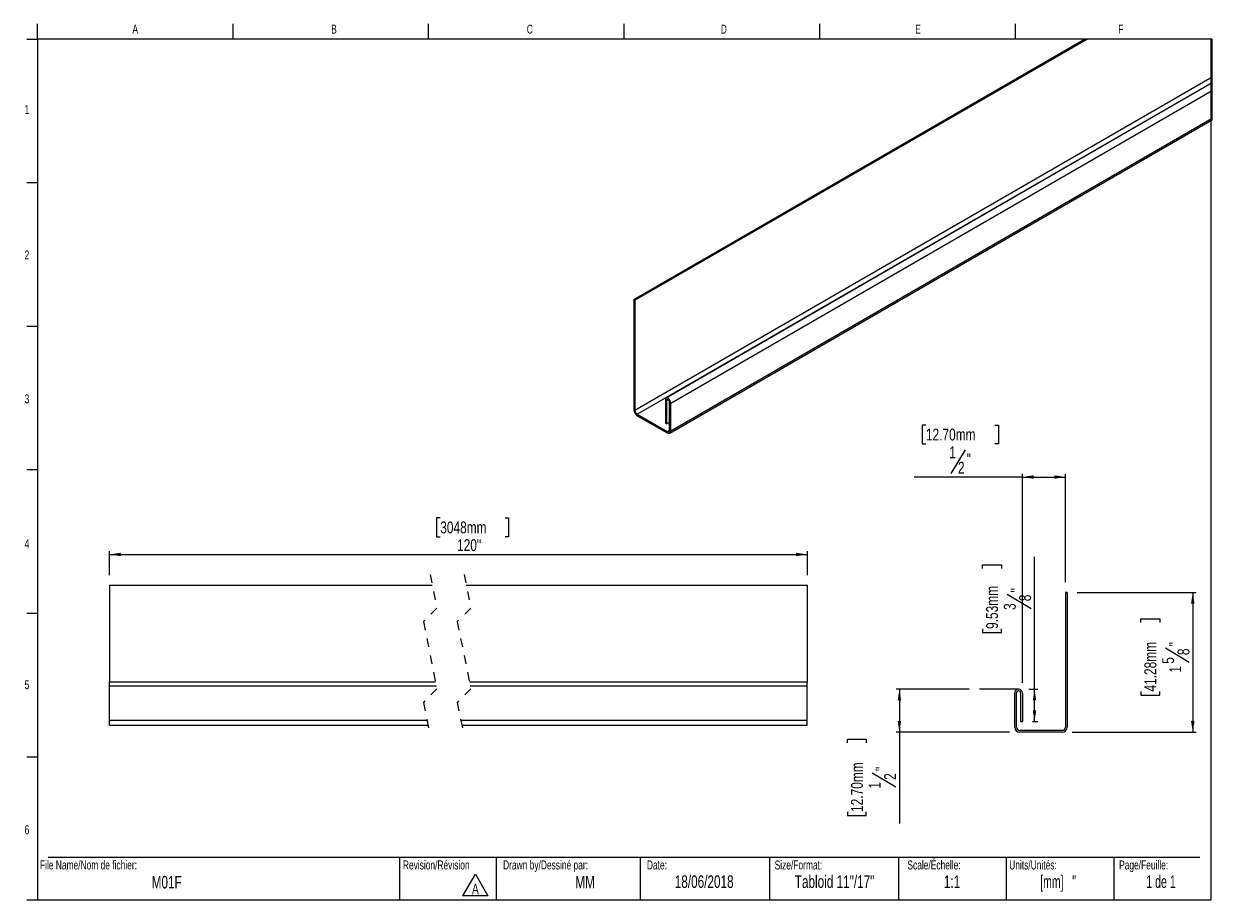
# Model space of a CAD drawing. Header units: inches. Extents: x 0.5 to 27.8, y 0.4 to 18.5.
# Tile 1 of 2: x 0.5 to 14.3, y 0.5 to 10.7. Entities that reach past the tile are written whole.
import ezdxf

# ---------------------------------------------------------------- set-up
doc = ezdxf.new("R2010")
doc.units = ezdxf.units.IN
doc.header["$MEASUREMENT"] = 0
doc.linetypes.add('HIDDEN', pattern=[0.075, 0.05, -0.025])
doc.layers.add('FORMAT', color=7, linetype='Continuous')
doc.styles.add('SLDTEXTSTYLE0', font='TXT', dxfattribs={"width": 0.7})
doc.styles.add('SLDTEXTSTYLE1', font='TXT', dxfattribs={"width": 0.633333})
doc.styles.add('SLDTEXTSTYLE2', font='TXT', dxfattribs={"width": 0.625})
doc.styles.add('SLDTEXTSTYLE3', font='TXT', dxfattribs={"width": 0.75})
doc.dimstyles.new('SLDDIMSTYLE0', dxfattribs={"dimtxt": 0.137795, "dimasz": 0.13, "dimexe": 0, "dimexo": 0.0625, "dimgap": 0.034449, "dimtad": 1, "dimdec": 6, "dimrnd": 1e-09, "dimzin": 12, "dimdsep": 46, "dimlunit": 5, "dimtxsty": 'SLDTEXTSTYLE3', "dimsah": 1, "dimcen": 0.09, "dimadec": 0, "dimazin": 3, "dimtfac": 1, "dimtdec": 1, "dimtofl": 0, "dimtmove": 0, "dimatfit": 3, "dimfxl": 1, "dimfrac": 2, "dimtolj": 1, "dimtzin": 12, "dimarcsym": 0})
doc.dimstyles.new('SLDDIMSTYLE1', dxfattribs={"dimtxt": 0.137795, "dimasz": 0.13, "dimexe": 0, "dimexo": 0.0625, "dimgap": 0.034449, "dimtad": 1, "dimdec": 1, "dimrnd": 1e-09, "dimzin": 12, "dimdsep": 46, "dimlunit": 5, "dimtxsty": 'SLDTEXTSTYLE3', "dimsah": 1, "dimcen": 0.09, "dimadec": 0, "dimazin": 3, "dimtfac": 1, "dimtdec": 1, "dimtofl": 0, "dimtmove": 0, "dimatfit": 3, "dimfxl": 1, "dimfrac": 2, "dimtolj": 1, "dimtzin": 12, "dimarcsym": 0})

# ---------------------------------------------------------------- blocks, each defined once
blk = doc.blocks.new('SW_NOTE_0')
at = {"color": 0, "linetype": 'Continuous', "lineweight": 0}
for p, q in [((-0.097, 0.017), (0.049, 0.27)), ((0.049, 0.27), (0.195, 0.017)), ((0.195, 0.017), (-0.097, 0.017))]:
    blk.add_line(p, q, dxfattribs=at)
at = {"color": 0, "linetype": 'Continuous', "lineweight": 0, "insert": (0.049, 0.161), "char_height": 0.125, "attachment_point": 2, "style": 'SLDTEXTSTYLE0'}
blk.add_mtext('A', dxfattribs=at)
blk = doc.blocks.new('_D')
at = {"layer": 'FORMAT'}
for p, q in [((11.448, 2.967), (10.597, 2.967)), ((10.636, 2.967), (10.636, 2.467)), ((10.033, 2.345), (10.033, 2.387)), ((10.033, 2.387), (10.252, 2.387)), ((10.252, 2.387), (10.252, 2.345)), ((11.916, 2.467), (10.597, 2.467)), ((10.636, 2.467), (10.636, 1.407)), ((10.32, 1.997), (10.596, 1.832)), ((10.033, 1.542), (10.033, 1.5)), ((10.252, 1.5), (10.252, 1.542)), ((10.033, 1.5), (10.252, 1.5))]:
    blk.add_line(p, q, dxfattribs=at)
for points in [[(10.636, 2.967), (10.616, 2.837), (10.656, 2.837)], [(10.636, 2.467), (10.656, 2.597), (10.616, 2.597)]]:
    blk.add_solid(points, dxfattribs=at)
at = {"layer": 'FORMAT', "attachment_point": 1, "rotation": 90, "style": 'SLDTEXTSTYLE3'}
for s, insert, char_height in [('12.70mm', (10.074, 1.542), 0.1378), ('"', (10.361, 2.017), 0.138), ('2', (10.459, 1.915), 0.138), ('1', (10.28, 1.813), 0.138)]:
    blk.add_mtext(s, dxfattribs=dict(at, insert=insert, char_height=char_height))
blk = doc.blocks.new('_D_1')
at = {"layer": 'FORMAT'}
for p, q in [((12.205, 2.967), (12.205, 4.503)), ((11.602, 4.368), (11.602, 4.41)), ((11.602, 4.41), (11.821, 4.41)), ((11.821, 4.41), (11.821, 4.368)), ((11.889, 4.072), (12.165, 3.906)), ((11.602, 3.667), (11.602, 3.625)), ((11.602, 3.625), (11.821, 3.625)), ((11.821, 3.625), (11.821, 3.667)), ((12.138, 2.967), (12.244, 2.967)), ((12.205, 2.592), (12.205, 2.967)), ((12.182, 2.592), (12.244, 2.592))]:
    blk.add_line(p, q, dxfattribs=at)
for points in [[(12.205, 2.967), (12.185, 2.837), (12.225, 2.837)], [(12.205, 2.592), (12.225, 2.722), (12.185, 2.722)]]:
    blk.add_solid(points, dxfattribs=at)
at = {"layer": 'FORMAT', "attachment_point": 1, "rotation": 90, "style": 'SLDTEXTSTYLE3'}
for s, insert, char_height in [('9.53mm', (11.643, 3.667), 0.1378), ('"', (11.93, 4.091), 0.138), ('8', (12.027, 3.989), 0.138), ('3', (11.849, 3.887), 0.138)]:
    blk.add_mtext(s, dxfattribs=dict(at, insert=insert, char_height=char_height))
blk = doc.blocks.new('_D_2')
at = {"layer": 'FORMAT'}
for p, q in [((12.702, 4.092), (14.083, 4.092)), ((14.043, 4.092), (14.043, 2.467)), ((13.44, 3.742), (13.44, 3.784)), ((13.44, 3.784), (13.659, 3.784)), ((13.659, 3.784), (13.659, 3.742)), ((13.727, 3.446), (14.003, 3.281)), ((13.44, 2.94), (13.44, 2.898)), ((13.659, 2.898), (13.659, 2.94)), ((13.44, 2.898), (13.659, 2.898)), ((12.643, 2.467), (14.083, 2.467))]:
    blk.add_line(p, q, dxfattribs=at)
for points in [[(14.043, 4.092), (14.023, 3.962), (14.063, 3.962)], [(14.043, 2.467), (14.063, 2.597), (14.023, 2.597)]]:
    blk.add_solid(points, dxfattribs=at)
at = {"layer": 'FORMAT', "attachment_point": 1, "rotation": 90, "style": 'SLDTEXTSTYLE3'}
for s, insert, char_height in [('41.28mm', (13.481, 2.94), 0.1378), ('"', (13.768, 3.465), 0.138), ('8', (13.866, 3.363), 0.138), ('5', (13.688, 3.262), 0.138), ('1', (13.77, 3.16), 0.138)]:
    blk.add_mtext(s, dxfattribs=dict(at, insert=insert, char_height=char_height))
blk = doc.blocks.new('_D_3')
at = {"layer": 'FORMAT'}
for p, q in [((10.944, 6.034), (10.902, 6.034)), ((10.902, 6.034), (10.902, 5.815)), ((11.746, 6.034), (11.788, 6.034)), ((11.788, 6.034), (11.788, 5.815)), ((10.902, 5.815), (10.944, 5.815)), ((11.788, 5.815), (11.746, 5.815)), ((11.399, 5.747), (11.234, 5.471)), ((12.064, 5.431), (10.809, 5.431)), ((12.064, 3.041), (12.064, 5.47)), ((12.064, 5.431), (12.564, 5.431)), ((12.564, 4.21), (12.564, 5.47))]:
    blk.add_line(p, q, dxfattribs=at)
for points in [[(12.064, 5.431), (12.194, 5.411), (12.194, 5.451)], [(12.564, 5.431), (12.434, 5.451), (12.434, 5.411)]]:
    blk.add_solid(points, dxfattribs=at)
at = {"layer": 'FORMAT', "attachment_point": 1, "style": 'SLDTEXTSTYLE3'}
for s, insert, char_height in [('12.70mm', (10.944, 5.993), 0.1378), ('1', (11.215, 5.786), 0.138), ('"', (11.418, 5.706), 0.138), ('2', (11.316, 5.608), 0.138)]:
    blk.add_mtext(s, dxfattribs=dict(at, insert=insert, char_height=char_height))
blk = doc.blocks.new('_D_4')
at = {"layer": 'FORMAT'}
for p, q in [((5.304, 4.957), (5.262, 4.957)), ((5.262, 4.957), (5.262, 4.738)), ((6.056, 4.957), (6.098, 4.957)), ((6.098, 4.957), (6.098, 4.738)), ((5.262, 4.738), (5.304, 4.738)), ((6.098, 4.738), (6.056, 4.738)), ((1.463, 4.293), (1.463, 4.571)), ((9.567, 4.293), (9.567, 4.571)), ((1.463, 4.532), (9.567, 4.532))]:
    blk.add_line(p, q, dxfattribs=at)
for points in [[(1.463, 4.532), (1.593, 4.512), (1.593, 4.552)], [(9.567, 4.532), (9.437, 4.552), (9.437, 4.512)]]:
    blk.add_solid(points, dxfattribs=at)
at = {"layer": 'FORMAT', "char_height": 0.1378, "attachment_point": 1, "style": 'SLDTEXTSTYLE3'}
for s, insert in [('3048mm', (5.304, 4.915)), ('120"', (5.499, 4.709))]:
    blk.add_mtext(s, dxfattribs=dict(at, insert=insert))

msp = doc.modelspace()

# ---------------------------------------------------------------- linework, layer by layer
at = {"color": 7, "linetype": 'Continuous', "lineweight": 18}
for p, q in [((0.6262516, 10.5170732), (0.6262516, 10.6939449)), ((2.8970849, 10.5170732), (2.8970849, 10.6939449)), ((5.1679183, 10.5170732), (5.1679183, 10.6939449)), ((7.4387516, 10.5170732), (7.4387516, 10.6939449)), ((9.7095849, 10.6939449), (9.7095849, 10.5170732)), ((11.9804183, 10.6939449), (11.9804183, 10.5170732)), ((0.5012516, 10.5170732), (0.6262516, 10.5170732)), ((14.2512516, 10.5170732), (0.6262516, 10.5170732)), ((0.6262516, 10.5170732), (0.6262516, 0.5170732)), ((14.2512516, 10.5170732), (14.2512516, 0.5170732)), ((0.5012516, 8.8504065), (0.6262516, 8.8504065)), ((0.5012516, 7.1837398), (0.6262516, 7.1837398)), ((0.5012516, 5.5170732), (0.6262516, 5.5170732)), ((0.5012516, 3.8504065), (0.6262516, 3.8504065)), ((0.5012516, 2.1837398), (0.6262516, 2.1837398)), ((0.7512516, 1.0170732), (14.1262516, 1.0170732)), ((4.8316802, 1.0170732), (4.8316802, 0.5170732)), ((5.9539324, 1.0170732), (5.9539324, 0.5170732)), ((7.6262516, 1.0170732), (7.6262516, 0.5170732)), ((9.1262516, 1.0170732), (9.1262516, 0.5170732)), ((10.6262516, 1.0170732), (10.6262516, 0.5170732)), ((11.8762516, 1.0170732), (11.8762516, 0.5170732)), ((13.1262516, 1.0170732), (13.1262516, 0.5170732)), ((0.6262516, 0.5170732), (0.5012516, 0.5170732)), ((14.2512516, 0.5170732), (0.6262516, 0.5170732))]:
    msp.add_line(p, q, dxfattribs=at)
at = {"color": 7, "linetype": 'Continuous', "lineweight": 25}
for p, q in [((7.5505073, 7.4941717), (12.7868927, 10.5170729)), ((7.5646481, 7.4860077), (12.8151767, 10.5170729)), ((7.5646481, 6.2076078), (14.2690349, 10.0779673)), ((7.5924887, 6.159389), (14.2690349, 10.0136764)), ((14.2690349, 10.0082182), (7.9274433, 6.3472962)), ((7.9812846, 6.2904582), (14.2690349, 9.920299)), ((7.9689882, 5.9399055), (14.2690349, 9.5768448)), ((7.9812846, 5.9670866), (14.2690349, 9.5969273)), ((7.5505073, 7.4941717), (7.5505073, 6.2157717)), ((7.5505073, 7.4941717), (7.5646481, 7.4860077)), ((7.5646481, 7.4860077), (7.5646481, 6.2076078)), ((7.9182022, 6.3268734), (7.9182022, 6.0570943)), ((7.9323431, 6.3187094), (7.9323431, 6.0489303)), ((7.9671438, 5.9752506), (7.9671438, 6.2986222)), ((7.9812846, 5.9670866), (7.9812846, 6.2904582)), ((7.5924887, 6.159389), (7.9393032, 5.9591761)), ((7.5924887, 6.1430564), (7.9393032, 5.9428458)), ((7.9323431, 6.0489303), (7.9182022, 6.0570943)), ((7.9323431, 6.0489303), (7.9671438, 6.0690199)), ((1.4633795, 4.1744971), (5.2115589, 4.1744971)), ((1.4633795, 4.1744971), (1.4633795, 3.0494971)), ((5.6052608, 4.1744971), (9.5665855, 4.1744971)), ((9.5665855, 4.1744971), (9.5665855, 3.0494971)), ((12.584034, 4.0919971), (12.564034, 4.0919971)), ((12.564034, 4.0919971), (12.564034, 2.5263672)), ((12.584034, 4.0919971), (12.584034, 2.5263672)), ((5.2494149, 3.0494971), (1.4633795, 3.0494971)), ((1.4633795, 3.0048908), (1.4633795, 3.0494971)), ((9.5665855, 3.0494971), (5.6431167, 3.0494971)), ((9.5665855, 3.0048908), (9.5665855, 3.0494971)), ((1.4633795, 2.6088672), (1.4633795, 3.0048908)), ((1.4633795, 3.0048908), (5.2584213, 3.0048908)), ((5.6521232, 3.0048908), (9.5665855, 3.0048908)), ((9.5665855, 2.6088672), (9.5665855, 3.0048908)), ((11.9748214, 2.5263672), (11.9748214, 2.9223908)), ((11.9948214, 2.5263672), (11.9948214, 2.9223908)), ((12.044034, 2.9223908), (12.044034, 2.5919971)), ((12.064034, 2.9223908), (12.064034, 2.5919971)), ((1.4633795, 2.5494971), (1.4633795, 2.6088672)), ((1.4633795, 2.6088672), (5.1491008, 2.6088672)), ((1.4633795, 2.5494971), (5.1610874, 2.5494971)), ((5.5428026, 2.6088672), (9.5665855, 2.6088672)), ((5.5547892, 2.5494971), (9.5665855, 2.5494971)), ((9.5665855, 2.5494971), (9.5665855, 2.6088672)), ((12.5246639, 2.4869971), (12.0341915, 2.4869971)), ((12.044034, 2.5919971), (12.064034, 2.5919971)), ((12.5246639, 2.4669971), (12.0341915, 2.4669971))]:
    msp.add_line(p, q, dxfattribs=at)
at = {"color": 8, "linetype": 'Continuous', "lineweight": 25}
for p, q in [((7.9323431, 6.3187094), (7.9497458, 6.3287554)), ((7.9393032, 5.9591761), (7.9671438, 5.9752459))]:
    msp.add_line(p, q, dxfattribs=at)
at = {"color": 7, "linetype": 'HIDDEN', "lineweight": 18}
for p, q in [((5.1863238, 4.2994971), (5.2650639, 3.9094872)), ((5.5800245, 4.2994971), (5.6587647, 3.9094872)), ((5.2650639, 3.9094872), (5.1075836, 3.7520069)), ((5.6587647, 3.9094872), (5.5012844, 3.7520069)), ((5.1075836, 3.7520069), (5.2650639, 2.9719872)), ((5.5012844, 3.7520069), (5.6587647, 2.9719872)), ((5.2650639, 2.9719872), (5.1075836, 2.8145069)), ((5.6587647, 2.9719872), (5.5012844, 2.8145069)), ((5.1075836, 2.8145069), (5.1863238, 2.4244971)), ((5.5012844, 2.8145069), (5.5800245, 2.4244971))]:
    msp.add_line(p, q, dxfattribs=at)
at = {"color": 7, "linetype": 'Continuous', "lineweight": 18, "flags": 128}
msp.add_lwpolyline([(14.2690349, 9.5768448), (14.2690349, 9.5969273), (14.2690349, 9.920299), (14.2690349, 10.0082182), (14.2690349, 10.0136764), (14.2690349, 10.0779673), (14.2690349, 10.5170729), (12.8151767, 10.5170729), (12.7868927, 10.5170729)], dxfattribs=at)
at = {"color": 7, "linetype": 'Continuous', "lineweight": 25, "flags": 128}
for points in [[(7.9812846, 6.2904582), (7.9788863, 6.3057818), (7.9720482, 6.3215442), (7.9618169, 6.3353471), (7.9497458, 6.345088), (7.9376747, 6.3492838), (7.9274433, 6.3472962), (7.9206052, 6.3394255), (7.9182022, 6.3268734)], [(7.9671438, 6.2986222), (7.9658203, 6.3070748), (7.9620469, 6.3157714), (7.9564008, 6.3233839), (7.9497458, 6.3287577), (7.943086, 6.3310715), (7.93744, 6.3299756), (7.9336713, 6.3256343), (7.9323431, 6.3187094)]]:
    msp.add_lwpolyline(points, dxfattribs=at)
at = {"color": 7, "linetype": 'Continuous', "lineweight": 25}
for centre, radius, start, end in [((7.6416611, 6.219922), 0.0912483, 182.60688205, 237.39213947), ((7.6250993, 6.2103644), 0.060514, 182.6109369, 237.3916005), ((7.9501724, 5.9724978), 0.0171932, 230.78914273, 9.21314932), ((7.9556917, 5.9629365), 0.0259272, 230.79508893, 9.21069341), ((12.0194277, 2.9223908), 0.0446063, 0, 180), ((12.0194277, 2.9223908), 0.0246063, 0, 180), ((12.0341915, 2.5263672), 0.0593701, 180, 270), ((12.0341915, 2.5263672), 0.0393701, 180, 270), ((12.5246639, 2.5263672), 0.0593701, 270, 0), ((12.5246639, 2.5263672), 0.0393701, 270, 0)]:
    msp.add_arc(centre, radius, start, end, dxfattribs=at)
at = {"layer": 'FORMAT', "lineweight": 18}
msp.add_line((12.0194277, 2.9669971), (11.5659366, 2.9669971), dxfattribs=at)

# ---------------------------------------------------------------- block references
at = {"color": 7, "linetype": 'Continuous', "lineweight": 0}
msp.add_blockref('SW_NOTE_0', (5.6629239, 0.5500403), dxfattribs=at)

# ---------------------------------------------------------------- texts
for s, insert, char_height, attachment_point, style in [('A', (1.7614258, 10.6839024), 0.1041667, 2, 'SLDTEXTSTYLE0'), ('B', (4.0695891, 10.6839024), 0.1041667, 2, 'SLDTEXTSTYLE0'), ('C', (6.3441318, 10.6839024), 0.1041667, 2, 'SLDTEXTSTYLE0'), ('D', (8.5974733, 10.6839024), 0.1041667, 2, 'SLDTEXTSTYLE0'), ('E', (10.8526565, 10.6839024), 0.1041667, 2, 'SLDTEXTSTYLE0'), ('F', (13.2074254, 10.6839024), 0.1041667, 2, 'SLDTEXTSTYLE0'), ('1', (0.5037246, 9.7518248), 0.1041667, 2, 'SLDTEXTSTYLE0'), ('2', (0.5037246, 8.0618626), 0.1041667, 2, 'SLDTEXTSTYLE0'), ('3', (0.5037246, 6.3910002), 0.1041667, 2, 'SLDTEXTSTYLE0'), ('4', (0.5037246, 4.7085424), 0.1041667, 2, 'SLDTEXTSTYLE0'), ('5', (0.5037246, 3.0715769), 0.1041667, 2, 'SLDTEXTSTYLE0'), ('6', (0.5037246, 1.3878409), 0.1041667, 2, 'SLDTEXTSTYLE0'), ('File Name/Nom de fichier:', (0.6549319, 0.9786785), 0.104166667, 1, 'SLDTEXTSTYLE0'), ('Revision/Révision', (4.8700984, 0.9786785), 0.104166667, 1, 'SLDTEXTSTYLE0'), ('Drawn by/Dessiné par:', (6.0332993, 0.9786785), 0.104166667, 1, 'SLDTEXTSTYLE0'), ('Date:', (7.7035091, 0.9786785), 0.10416667, 1, 'SLDTEXTSTYLE0'), ('Size/Format:', (9.1875093, 0.9786785), 0.104166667, 1, 'SLDTEXTSTYLE0'), ('Scale/Échelle:', (10.7293877, 0.9786785), 0.104166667, 1, 'SLDTEXTSTYLE0'), ('Units/Unités:', (11.9111167, 0.9786785), 0.104166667, 1, 'SLDTEXTSTYLE0'), ('Page/Feuille:', (13.1879976, 0.9786785), 0.104166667, 1, 'SLDTEXTSTYLE0'), ('M01F', (2.1269132, 0.7993968), 0.14583333, 2, 'SLDTEXTSTYLE0'), ('MM', (6.9863934, 0.7993968), 0.14583333, 2, 'SLDTEXTSTYLE0'), ('18/06/2018', (8.3687858, 0.805962), 0.14583333, 2, 'SLDTEXTSTYLE0'), ('Tabloid 11"/17"', (9.8831067, 0.805962), 0.145833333, 2, 'SLDTEXTSTYLE0'), ('1:1', (11.2474421, 0.805962), 0.14583333, 2, 'SLDTEXTSTYLE0'), ('[mm]   "', (12.4789981, 0.805962), 0.14583333, 2, 'SLDTEXTSTYLE2'), ('1 de 1', (13.6742198, 0.805962), 0.14583333, 2, 'SLDTEXTSTYLE1')]:
    msp.add_mtext(s, dxfattribs=dict(at, insert=insert, char_height=char_height, attachment_point=attachment_point, style=style))

# ---------------------------------------------------------------- dimensions: what is measured, and where the dimension line sits
at = {"layer": 'FORMAT'}
dim = msp.add_linear_dim(base=(12.564034, 5.4305798), p1=(12.064034, 2.9223908), p2=(12.564034, 4.0919971), dimstyle='SLDDIMSTYLE0', dxfattribs=at)
dim.commit()
dim.dimension.update_dxf_attribs({"geometry": '_D_3', "text_midpoint": (11.3449002, 5.4305798), "dimtype": 160})
dim = msp.add_linear_dim(base=(9.5665835, 4.5317053), p1=(1.4633814, 4.1744971), p2=(9.5665835, 4.1744971), text='120"', dimstyle='SLDDIMSTYLE1', dxfattribs=at)
dim.commit()
dim.dimension.update_dxf_attribs({"geometry": '_D_4', "text_midpoint": (5.6803086, 4.5317053), "dimtype": 160})
for base, p1, p2, picture, middle in [((12.2050069, 2.9669971), (12.064034, 2.5919971), (12.0194277, 2.9669971), '_D_1', (12.2050069, 4.017268)), ((14.0433829, 2.4669971), (12.584034, 4.0919971), (12.5246639, 2.4669971), '_D_2', (14.0433829, 3.3408392)), ((10.6362387, 2.4669971), (11.5659366, 2.9669971), (12.0341915, 2.4669971), '_D', (10.6362387, 1.943207))]:
    dim = msp.add_linear_dim(base=base, p1=p1, p2=p2, angle=90, dimstyle='SLDDIMSTYLE0', dxfattribs=at)
    dim.commit()
    dim.dimension.update_dxf_attribs({"geometry": picture, "text_midpoint": middle, "dimtype": 160})

doc.saveas('drawing.dxf')
